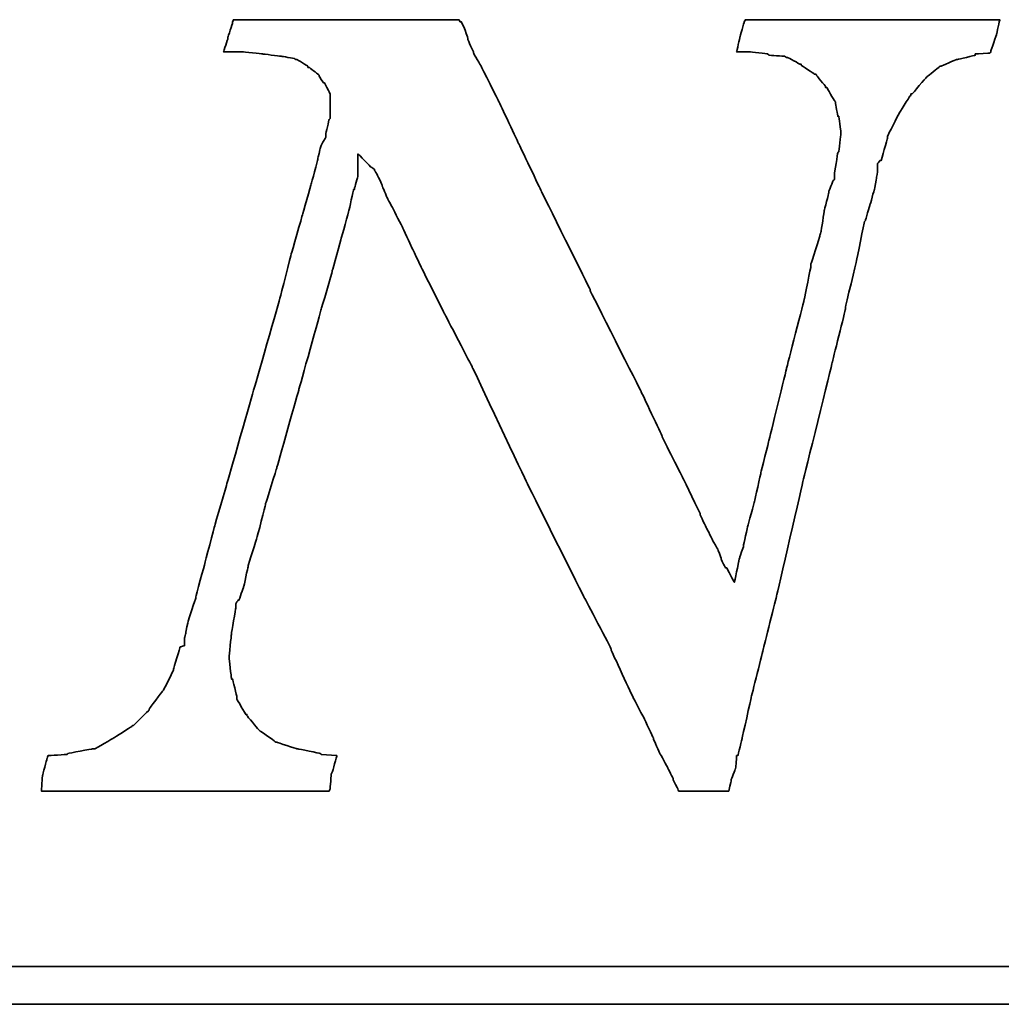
# Model space of a CAD drawing. Header units: millimetres. Extents: x 904 to 1270, y 438 to 567.
# Tile 51 of 54: x 1205.78 to 1211.91, y 471.35 to 477.5. Entities that reach past the tile are written whole.
import ezdxf

# ---------------------------------------------------------------- set-up
doc = ezdxf.new("R2010")
doc.units = ezdxf.units.MM
doc.layers.add('DIM', color=4, linetype='CONTINUOUS')
doc.layers.add('layer 1', color=7, linetype='CONTINUOUS')

# ---------------------------------------------------------------- blocks, each defined once
blk = doc.blocks.new('TBI MOTION logo(完整正式版)')
at = {"layer": 'layer 1', "color": 22, "lineweight": 35}
for points, knots in [([(58.92625, -7.91875), (58.92625, -7.91875), (58.58625, -7.89375), (58.58625, -7.89375), (58.58625, -7.89375), (58.58625, -7.89375), (58.56625, -7.87125), (58.56625, -7.87125), (58.56625, -7.87125), (58.56625, -7.87125), (58.08375, -7.77375), (58.08375, -7.77375), (58.08375, -7.77375), (58.08375, -7.77375), (58.06125, -7.77375), (58.06125, -7.77375), (58.06125, -7.77375), (58.06125, -7.77375), (57.62625, -7.63125), (57.62625, -7.63125), (57.62625, -7.63125), (57.62625, -7.63125), (57.60625, -7.63125), (57.60625, -7.63125), (57.60625, -7.63125), (57.60625, -7.63125), (57.58125, -7.60625), (57.58125, -7.60625), (57.58125, -7.60625), (57.58125, -7.60625), (57.26625, -7.38875), (57.26625, -7.38875), (57.26625, -7.38875), (57.26625, -7.38875), (57.24625, -7.36875), (57.24625, -7.36875), (57.24625, -7.36875), (57.24625, -7.36875), (57.22125, -7.34375), (57.22125, -7.34375), (57.22125, -7.34375), (57.22125, -7.34375), (56.98125, -7.05375), (56.98125, -7.05375), (56.98125, -7.05375), (56.98125, -7.05375), (56.98125, -7.02875), (56.98125, -7.02875), (56.98125, -7.02875), (56.98125, -7.02875), (56.95625, -7.02875), (56.95625, -7.02875), (56.95625, -7.02875), (56.95625, -7.02875), (56.76625, -6.69625), (56.76625, -6.69625), (56.76625, -6.69625), (56.76625, -6.69625), (56.76625, -6.67125), (56.76625, -6.67125), (56.76625, -6.67125), (56.76625, -6.67125), (56.76625, -6.64875), (56.76625, -6.64875), (56.76625, -6.64875), (56.76625, -6.64875), (56.67125, -6.26375), (56.67125, -6.26375), (56.67125, -6.26375), (56.67125, -6.26375), (56.64625, -6.26375), (56.64625, -6.26375), (56.64625, -6.26375), (56.64625, -6.26375), (56.64625, -6.23875), (56.64625, -6.23875), (56.64625, -6.23875), (56.64625, -6.23875), (56.59625, -5.80875), (56.59625, -5.80875), (56.59625, -5.80875), (56.59625, -5.80875), (56.59625, -5.78375), (56.59625, -5.78375), (56.59625, -5.78375), (56.59625, -5.78375), (56.64625, -5.30375), (56.64625, -5.30375), (56.64625, -5.30375), (56.64625, -5.30375), (56.64625, -5.27875), (56.64625, -5.27875), (56.64625, -5.27875), (56.64625, -5.27875), (56.74125, -4.72875), (56.74125, -4.72875), (56.74125, -4.72875), (56.74125, -4.72875), (56.74125, -4.67875), (56.74125, -4.67875), (56.74125, -4.67875), (56.74125, -4.67875), (56.74125, -4.63375), (56.74125, -4.63375), (56.74125, -4.63375), (56.74125, -4.63375), (56.79125, -4.55875), (56.79125, -4.55875), (56.79125, -4.55875), (56.79125, -4.55875), (56.81125, -4.55875), (56.81125, -4.55875), (56.81125, -4.55875), (56.81125, -4.55875), (56.91125, -4.27375), (56.91125, -4.27375), (56.91125, -4.27375), (56.91125, -4.27375), (57.00625, -3.83874), (57.00625, -3.83874), (57.00625, -3.83874), (57.00625, -3.83874), (57.00625, -3.81374), (57.00625, -3.81374), (57.00625, -3.81374), (57.00625, -3.81374), (57.19875, -3.21374), (57.19875, -3.21374), (57.19875, -3.21374), (57.19875, -3.21374), (57.38625, -2.49625), (57.38625, -2.49625), (57.38625, -2.49625), (57.38625, -2.49625), (57.38625, -2.47374), (57.38625, -2.47374), (57.38625, -2.47374), (57.38625, -2.47374), (57.62625, -1.70375), (57.62625, -1.70375), (57.62625, -1.70375), (57.62625, -1.70375), (58.10625, 0.00125), (58.10625, 0.00125), (58.10625, 0.00125), (58.10625, 0.00125), (58.58625, 1.72625), (58.58625, 1.72625), (58.58625, 1.72625), (58.58625, 1.72625), (58.82625, 2.54125), (58.82625, 2.54125), (58.82625, 2.54125), (58.82625, 2.54125), (58.82625, 2.56374), (58.82625, 2.56374), (58.82625, 2.56374), (58.82625, 2.56374), (59.02125, 3.26125), (59.02125, 3.26125), (59.02125, 3.26125), (59.02125, 3.26125), (59.18625, 3.86125), (59.18625, 3.86125), (59.18625, 3.86125), (59.18625, 3.86125), (59.28625, 4.31875), (59.28625, 4.31875), (59.28625, 4.31875), (59.28625, 4.31875), (59.30625, 4.31875), (59.30625, 4.31875), (59.30625, 4.31875), (59.30625, 4.31875), (59.30625, 4.34125), (59.30625, 4.34125), (59.30625, 4.34125), (59.30625, 4.34125), (59.38125, 4.60625), (59.38125, 4.60625), (59.38125, 4.60625), (59.38125, 4.60625), (59.38125, 4.65125), (59.38125, 4.65125), (59.38125, 4.65125), (59.38125, 4.65125), (59.38125, 5.08625), (59.38125, 5.08625), (59.38125, 5.08625), (59.38125, 5.08625), (59.66625, 4.79624), (59.66625, 4.79624), (59.66625, 4.79624), (59.66625, 4.79624), (59.74125, 4.75124), (59.74125, 4.75124), (59.74125, 4.75124), (59.74125, 4.75124), (59.74125, 4.72624), (59.74125, 4.72624), (59.74125, 4.72624), (59.74125, 4.72624), (59.76125, 4.70124), (59.76125, 4.70124), (59.76125, 4.70124), (59.76125, 4.70124), (59.81125, 4.60625), (59.81125, 4.60625), (59.81125, 4.60625), (59.81125, 4.60625), (59.90625, 4.41125), (59.90625, 4.41125), (59.90625, 4.41125), (59.90625, 4.41125), (59.90625, 4.39125), (59.90625, 4.39125), (59.90625, 4.39125), (59.90625, 4.39125), (60.00375, 4.15124), (60.00375, 4.15124), (60.00375, 4.15124), (60.00375, 4.15124), (60.14625, 3.88374), (60.14625, 3.88374), (60.14625, 3.88374), (60.14625, 3.88374), (60.34125, 3.50124), (60.34125, 3.50124), (60.34125, 3.50124), (60.34125, 3.50124), (60.53125, 3.09125), (60.53125, 3.09125), (60.53125, 3.09125), (60.53125, 3.09125), (60.74625, 2.63625), (60.74625, 2.63625), (60.74625, 2.63625), (60.74625, 2.63625), (61.25125, 1.63124), (61.25125, 1.63124), (61.25125, 1.63124), (61.25125, 1.63124), (61.85125, 0.47625), (61.85125, 0.47625), (61.85125, 0.47625), (61.85125, 0.47625), (63.02625, -2.01874), (63.02625, -2.01874), (63.02625, -2.01874), (63.02625, -2.01874), (64.27625, -4.51374), (64.27625, -4.51374), (64.27625, -4.51374), (64.27625, -4.51374), (64.85125, -5.61375), (64.85125, -5.61375), (64.85125, -5.61375), (64.85125, -5.61375), (64.85125, -5.64125), (64.85125, -5.64125), (64.85125, -5.64125), (64.85125, -5.64125), (65.32875, -6.67125), (65.32875, -6.67125), (65.32875, -6.67125), (65.32875, -6.67125), (65.57125, -7.12875), (65.57125, -7.12875), (65.57125, -7.12875), (65.57125, -7.12875), (65.76125, -7.53625), (65.76125, -7.53625), (65.76125, -7.53625), (65.76125, -7.53625), (65.76125, -7.55625), (65.76125, -7.55625), (65.76125, -7.55625), (65.76125, -7.55625), (65.90375, -7.87125), (65.90375, -7.87125), (65.90375, -7.87125), (65.90375, -7.87125), (66.07125, -8.18125), (66.07125, -8.18125), (66.07125, -8.18125), (66.07125, -8.18125), (66.19125, -8.42375), (66.19125, -8.42375), (66.19125, -8.42375), (66.19125, -8.42375), (66.19125, -8.44375), (66.19125, -8.44375), (66.19125, -8.44375), (66.19125, -8.44375), (66.29125, -8.63875), (66.29125, -8.63875), (66.29125, -8.63875), (66.29125, -8.63875), (66.31125, -8.68625), (66.31125, -8.68625), (66.31125, -8.68625), (66.31125, -8.68625), (66.38375, -8.68625), (66.38375, -8.68625), (66.38375, -8.68625), (66.38375, -8.68625), (66.84125, -8.68625), (66.84125, -8.68625), (66.84125, -8.68625), (66.84125, -8.68625), (67.29625, -8.68625), (67.29625, -8.68625), (67.29625, -8.68625), (67.29625, -8.68625), (67.36625, -8.68625), (67.36625, -8.68625), (67.36625, -8.68625), (67.36625, -8.68625), (67.39125, -8.68625), (67.39125, -8.68625), (67.39125, -8.68625), (67.39125, -8.68625), (67.44125, -8.46875), (67.44125, -8.46875), (67.44125, -8.46875), (67.44125, -8.46875), (67.44125, -8.44375), (67.44125, -8.44375), (67.44125, -8.44375), (67.44125, -8.44375), (67.53625, -8.20375), (67.53625, -8.20375), (67.53625, -8.20375), (67.53625, -8.20375), (67.56125, -7.94375), (67.56125, -7.94375), (67.56125, -7.94375), (67.56125, -7.94375), (67.56125, -7.91875), (67.56125, -7.91875), (67.56125, -7.91875), (67.56125, -7.91875), (67.58625, -7.91875), (67.58625, -7.91875), (67.58625, -7.91875), (67.58625, -7.91875), (67.68125, -7.53625), (67.68125, -7.53625), (67.68125, -7.53625), (67.68125, -7.53625), (67.87375, -6.67125), (67.87375, -6.67125), (67.87375, -6.67125), (67.87375, -6.67125), (68.13625, -5.61375), (68.13625, -5.61375), (68.13625, -5.61375), (68.13625, -5.61375), (68.42375, -4.46374), (68.42375, -4.46374), (68.42375, -4.46374), (68.42375, -4.46374), (68.99875, -1.96874), (68.99875, -1.96874), (68.99875, -1.96874), (68.99875, -1.96874), (69.62625, 0.57625), (69.62625, 0.57625), (69.62625, 0.57625), (69.62625, 0.57625), (69.91125, 1.72625), (69.91125, 1.72625), (69.91125, 1.72625), (69.91125, 1.72625), (69.91125, 1.77625), (69.91125, 1.77625), (69.91125, 1.77625), (69.91125, 1.77625), (70.15125, 2.78124), (70.15125, 2.78124), (70.15125, 2.78124), (70.15125, 2.78124), (70.32125, 3.62125), (70.32125, 3.62125), (70.32125, 3.62125), (70.32125, 3.62125), (70.34125, 3.64625), (70.34125, 3.64625), (70.34125, 3.64625), (70.34125, 3.64625), (70.44125, 3.98125), (70.44125, 3.98125), (70.44125, 3.98125), (70.44125, 3.98125), (70.53625, 4.31875), (70.53625, 4.31875), (70.53625, 4.31875), (70.53625, 4.31875), (70.58125, 4.55875), (70.58125, 4.55875), (70.58125, 4.55875), (70.58125, 4.55875), (70.60625, 4.72624), (70.60625, 4.72624), (70.60625, 4.72624), (70.60625, 4.72624), (70.60625, 4.79624), (70.60625, 4.79624), (70.60625, 4.79624), (70.60625, 4.79624), (70.60625, 4.87125), (70.60625, 4.87125), (70.60625, 4.87125), (70.60625, 4.87125), (70.65625, 4.94125), (70.65625, 4.94125), (70.65625, 4.94125), (70.65625, 4.94125), (70.68125, 4.94125), (70.68125, 4.94125), (70.68125, 4.94125), (70.68125, 4.94125), (70.82125, 5.42125), (70.82125, 5.42125), (70.82125, 5.42125), (70.82125, 5.42125), (70.82125, 5.44625), (70.82125, 5.44625), (70.82125, 5.44625), (70.82125, 5.44625), (70.82125, 5.47125), (70.82125, 5.47125), (70.82125, 5.47125), (70.82125, 5.47125), (71.06125, 5.94625), (71.06125, 5.94625), (71.06125, 5.94625), (71.06125, 5.94625), (71.30125, 6.33124), (71.30125, 6.33124), (71.30125, 6.33124), (71.30125, 6.33124), (71.32625, 6.35625), (71.32625, 6.35625), (71.32625, 6.35625), (71.32625, 6.35625), (71.32625, 6.38124), (71.32625, 6.38124), (71.32625, 6.38124), (71.32625, 6.38124), (71.35125, 6.38124), (71.35125, 6.38124), (71.35125, 6.38124), (71.35125, 6.38124), (71.66125, 6.74125), (71.66125, 6.74125), (71.66125, 6.74125), (71.66125, 6.74125), (71.68625, 6.76625), (71.68625, 6.76625), (71.68625, 6.76625), (71.68625, 6.76625), (71.92625, 6.95624), (71.92625, 6.95624), (71.92625, 6.95624), (71.92625, 6.95624), (71.95125, 6.98125), (71.95125, 6.98125), (71.95125, 6.98125), (71.95125, 6.98125), (71.97625, 6.98125), (71.97625, 6.98125), (71.97625, 6.98125), (71.97625, 6.98125), (72.31125, 7.12624), (72.31125, 7.12624), (72.31125, 7.12624), (72.31125, 7.12624), (72.33375, 7.12624), (72.33375, 7.12624), (72.33375, 7.12624), (72.33375, 7.12624), (72.71625, 7.21875), (72.71625, 7.21875), (72.71625, 7.21875), (72.71625, 7.21875), (72.71625, 7.24624), (72.71625, 7.24624), (72.71625, 7.24624), (72.71625, 7.24624), (72.74125, 7.24624), (72.74125, 7.24624), (72.74125, 7.24624), (72.74125, 7.24624), (73.03124, 7.26624), (73.03124, 7.26624), (73.03124, 7.26624), (73.03124, 7.26624), (73.05375, 7.29125), (73.05375, 7.29125), (73.05375, 7.29125), (73.05375, 7.29125), (73.05375, 7.31625), (73.05375, 7.31625), (73.05375, 7.31625), (73.05375, 7.31625), (73.17625, 7.67625), (73.17625, 7.67625), (73.17625, 7.67625), (73.17625, 7.67625), (73.24625, 7.98625), (73.24625, 7.98625), (73.24625, 7.98625), (73.24625, 7.98625), (73.19625, 7.98625), (73.19625, 7.98625), (73.19625, 7.98625), (73.19625, 7.98625), (72.93625, 7.98625), (72.93625, 7.98625), (72.93625, 7.98625), (72.93625, 7.98625), (72.55125, 7.98625), (72.55125, 7.98625), (72.55125, 7.98625), (72.55125, 7.98625), (72.09625, 7.98625), (72.09625, 7.98625), (72.09625, 7.98625), (72.09625, 7.98625), (71.64125, 7.98625), (71.64125, 7.98625), (71.64125, 7.98625), (71.64125, 7.98625), (70.53625, 7.98625), (70.53625, 7.98625), (70.53625, 7.98625), (70.53625, 7.98625), (69.47875, 7.98625), (69.47875, 7.98625), (69.47875, 7.98625), (69.47875, 7.98625), (68.95125, 7.98625), (68.95125, 7.98625), (68.95125, 7.98625), (68.95125, 7.98625), (68.52125, 7.98625), (68.52125, 7.98625), (68.52125, 7.98625), (68.52125, 7.98625), (68.13625, 7.98625), (68.13625, 7.98625), (68.13625, 7.98625), (68.13625, 7.98625), (67.87375, 7.98625), (67.87375, 7.98625), (67.87375, 7.98625), (67.87375, 7.98625), (67.75125, 7.98625), (67.75125, 7.98625), (67.75125, 7.98625), (67.75125, 7.98625), (67.72625, 7.94125), (67.72625, 7.94125), (67.72625, 7.94125), (67.72625, 7.94125), (67.63125, 7.60625), (67.63125, 7.60625), (67.63125, 7.60625), (67.63125, 7.60625), (67.56125, 7.29125), (67.56125, 7.29125), (67.56125, 7.29125), (67.56125, 7.29125), (67.72625, 7.29125), (67.72625, 7.29125), (67.72625, 7.29125), (67.72625, 7.29125), (67.82625, 7.29125), (67.82625, 7.29125), (67.82625, 7.29125), (67.82625, 7.29125), (67.84625, 7.29125), (67.84625, 7.29125), (67.84625, 7.29125), (67.84625, 7.29125), (68.23125, 7.24624), (68.23125, 7.24624), (68.23125, 7.24624), (68.23125, 7.24624), (68.25875, 7.21875), (68.25875, 7.21875), (68.25875, 7.21875), (68.25875, 7.21875), (68.59125, 7.19624), (68.59125, 7.19624), (68.59125, 7.19624), (68.59125, 7.19624), (68.64125, 7.17125), (68.64125, 7.17125), (68.64125, 7.17125), (68.64125, 7.17125), (68.66625, 7.17125), (68.66625, 7.17125), (68.66625, 7.17125), (68.66625, 7.17125), (68.92625, 7.02624), (68.92625, 7.02624), (68.92625, 7.02624), (68.92625, 7.02624), (68.95125, 7.02624), (68.95125, 7.02624), (68.95125, 7.02624), (68.95125, 7.02624), (68.95125, 7.00624), (68.95125, 7.00624), (68.95125, 7.00624), (68.95125, 7.00624), (69.23875, 6.81125), (69.23875, 6.81125), (69.23875, 6.81125), (69.23875, 6.81125), (69.26625, 6.81125), (69.26625, 6.81125), (69.26625, 6.81125), (69.26625, 6.81125), (69.28625, 6.78625), (69.28625, 6.78625), (69.28625, 6.78625), (69.28625, 6.78625), (69.47875, 6.54875), (69.47875, 6.54875), (69.47875, 6.54875), (69.47875, 6.54875), (69.47875, 6.52375), (69.47875, 6.52375), (69.47875, 6.52375), (69.47875, 6.52375), (69.50625, 6.52375), (69.50625, 6.52375), (69.50625, 6.52375), (69.50625, 6.52375), (69.67125, 6.23625), (69.67125, 6.23625), (69.67125, 6.23625), (69.67125, 6.23625), (69.69375, 6.21125), (69.69375, 6.21125), (69.69375, 6.21125), (69.69375, 6.21125), (69.69375, 6.18625), (69.69375, 6.18625), (69.69375, 6.18625), (69.69375, 6.18625), (69.74625, 5.89875), (69.74625, 5.89875), (69.74625, 5.89875), (69.74625, 5.89875), (69.76625, 5.89875), (69.76625, 5.89875), (69.76625, 5.89875), (69.76625, 5.89875), (69.81375, 5.56625), (69.81375, 5.56625), (69.81375, 5.56625), (69.81375, 5.56625), (69.81375, 5.54125), (69.81375, 5.54125), (69.81375, 5.54125), (69.81375, 5.54125), (69.81375, 5.51625), (69.81375, 5.51625), (69.81375, 5.51625), (69.81375, 5.51625), (69.76625, 5.13125), (69.76625, 5.13125), (69.76625, 5.13125), (69.76625, 5.13125), (69.74625, 5.10874), (69.74625, 5.10874), (69.74625, 5.10874), (69.74625, 5.10874), (69.67125, 4.65125), (69.67125, 4.65125), (69.67125, 4.65125), (69.67125, 4.65125), (69.67125, 4.55875), (69.67125, 4.55875), (69.67125, 4.55875), (69.67125, 4.55875), (69.67125, 4.53125), (69.67125, 4.53125), (69.67125, 4.53125), (69.67125, 4.53125), (69.64625, 4.50874), (69.64625, 4.50874), (69.64625, 4.50874), (69.64625, 4.50874), (69.55125, 4.27125), (69.55125, 4.27125), (69.55125, 4.27125), (69.55125, 4.27125), (69.55125, 4.24625), (69.55125, 4.24625), (69.55125, 4.24625), (69.55125, 4.24625), (69.45375, 3.86125), (69.45375, 3.86125), (69.45375, 3.86125), (69.45375, 3.86125), (69.38625, 3.40624), (69.38625, 3.40624), (69.38625, 3.40624), (69.38625, 3.40624), (69.35875, 3.33125), (69.35875, 3.33125), (69.35875, 3.33125), (69.35875, 3.33125), (69.35875, 3.30875), (69.35875, 3.30875), (69.35875, 3.30875), (69.35875, 3.30875), (69.16625, 2.71125), (69.16625, 2.71125), (69.16625, 2.71125), (69.16625, 2.71125), (69.16625, 2.66375), (69.16625, 2.66375), (69.16625, 2.66375), (69.16625, 2.66375), (69.02625, 1.96374), (69.02625, 1.96374), (69.02625, 1.96374), (69.02625, 1.96374), (68.64125, 0.45624), (68.64125, 0.45624), (68.64125, 0.45624), (68.64125, 0.45624), (68.25875, -1.10625), (68.25875, -1.10625), (68.25875, -1.10625), (68.25875, -1.10625), (68.08625, -1.80125), (68.08625, -1.80125), (68.08625, -1.80125), (68.08625, -1.80125), (67.94625, -2.42625), (67.94625, -2.42625), (67.94625, -2.42625), (67.94625, -2.42625), (67.80125, -2.95375), (67.80125, -2.95375), (67.80125, -2.95375), (67.80125, -2.95375), (67.70625, -3.38375), (67.70625, -3.38375), (67.70625, -3.38375), (67.70625, -3.38375), (67.70625, -3.40875), (67.70625, -3.40875), (67.70625, -3.40875), (67.70625, -3.40875), (67.63125, -3.62375), (67.63125, -3.62375), (67.63125, -3.62375), (67.63125, -3.62375), (67.60625, -3.72125), (67.60625, -3.72125), (67.60625, -3.72125), (67.60625, -3.72125), (67.51125, -4.17375), (67.51125, -4.17375), (67.51125, -4.17375), (67.51125, -4.17375), (67.34625, -3.86374), (67.34625, -3.86374), (67.34625, -3.86374), (67.34625, -3.86374), (67.32125, -3.86374), (67.32125, -3.86374), (67.32125, -3.86374), (67.32125, -3.86374), (67.27125, -3.76874), (67.27125, -3.76874), (67.27125, -3.76874), (67.27125, -3.76874), (67.22625, -3.67374), (67.22625, -3.67374), (67.22625, -3.67374), (67.22625, -3.67374), (67.22625, -3.64875), (67.22625, -3.64875), (67.22625, -3.64875), (67.22625, -3.64875), (67.15125, -3.45375), (67.15125, -3.45375), (67.15125, -3.45375), (67.15125, -3.45375), (67.05625, -3.28875), (67.05625, -3.28875), (67.05625, -3.28875), (67.05625, -3.28875), (66.91125, -3.00125), (66.91125, -3.00125), (66.91125, -3.00125), (66.91125, -3.00125), (66.77125, -2.71375), (66.77125, -2.71375), (66.77125, -2.71375), (66.77125, -2.71375), (66.77125, -2.68875), (66.77125, -2.68875), (66.77125, -2.68875), (66.77125, -2.68875), (66.41125, -1.94374), (66.41125, -1.94374), (66.41125, -1.94374), (66.41125, -1.94374), (65.95125, -1.03375), (65.95125, -1.03375), (65.95125, -1.03375), (65.95125, -1.03375), (65.95125, -1.00875), (65.95125, -1.00875), (65.95125, -1.00875), (65.95125, -1.00875), (65.49625, -0.04874), (65.49625, -0.04874), (65.49625, -0.04874), (65.49625, -0.04874), (64.39375, 2.13624), (64.39375, 2.13624), (64.39375, 2.13624), (64.39375, 2.13624), (64.39375, 2.15624), (64.39375, 2.15624), (64.39375, 2.15624), (64.39375, 2.15624), (63.33625, 4.29125), (63.33625, 4.29125), (63.33625, 4.29125), (63.33625, 4.29125), (62.85625, 5.30125), (62.85625, 5.30125), (62.85625, 5.30125), (62.85625, 5.30125), (62.42625, 6.21125), (62.42625, 6.21125), (62.42625, 6.21125), (62.42625, 6.21125), (62.04125, 6.98125), (62.04125, 6.98125), (62.04125, 6.98125), (62.04125, 6.98125), (61.87375, 7.26624), (61.87375, 7.26624), (61.87375, 7.26624), (61.87375, 7.26624), (61.87375, 7.29125), (61.87375, 7.29125), (61.87375, 7.29125), (61.87375, 7.29125), (61.75625, 7.55625), (61.75625, 7.55625), (61.75625, 7.55625), (61.75625, 7.55625), (61.75625, 7.58124), (61.75625, 7.58124), (61.75625, 7.58124), (61.75625, 7.58124), (61.68375, 7.79375), (61.68375, 7.79375), (61.68375, 7.79375), (61.68375, 7.79375), (61.61125, 7.94125), (61.61125, 7.94125), (61.61125, 7.94125), (61.61125, 7.94125), (61.58625, 7.94125), (61.58625, 7.94125), (61.58625, 7.94125), (61.58625, 7.94125), (61.56375, 7.98625), (61.56375, 7.98625), (61.56375, 7.98625), (61.56375, 7.98625), (61.41875, 7.98625), (61.41875, 7.98625), (61.41875, 7.98625), (61.41875, 7.98625), (61.18125, 7.98625), (61.18125, 7.98625), (61.18125, 7.98625), (61.18125, 7.98625), (60.84125, 7.98625), (60.84125, 7.98625), (60.84125, 7.98625), (60.84125, 7.98625), (60.02625, 7.98625), (60.02625, 7.98625), (60.02625, 7.98625), (60.02625, 7.98625), (59.11625, 7.98625), (59.11625, 7.98625), (59.11625, 7.98625), (59.11625, 7.98625), (58.15625, 7.98625), (58.15625, 7.98625), (58.15625, 7.98625), (58.15625, 7.98625), (57.34125, 7.98625), (57.34125, 7.98625), (57.34125, 7.98625), (57.34125, 7.98625), (57.00625, 7.98625), (57.00625, 7.98625), (57.00625, 7.98625), (57.00625, 7.98625), (56.76625, 7.98625), (56.76625, 7.98625), (56.76625, 7.98625), (56.76625, 7.98625), (56.69125, 7.98625), (56.69125, 7.98625), (56.69125, 7.98625), (56.69125, 7.98625), (56.67125, 7.94125), (56.67125, 7.94125), (56.67125, 7.94125), (56.67125, 7.94125), (56.67125, 7.91625), (56.67125, 7.91625), (56.67125, 7.91625), (56.67125, 7.91625), (56.57125, 7.60625), (56.57125, 7.60625), (56.57125, 7.60625), (56.57125, 7.60625), (56.57125, 7.58124), (56.57125, 7.58124), (56.57125, 7.58124), (56.57125, 7.58124), (56.47625, 7.29125), (56.47625, 7.29125), (56.47625, 7.29125), (56.47625, 7.29125), (56.57125, 7.29125), (56.57125, 7.29125), (56.57125, 7.29125), (56.57125, 7.29125), (56.76625, 7.29125), (56.76625, 7.29125), (56.76625, 7.29125), (56.76625, 7.29125), (56.86125, 7.29125), (56.86125, 7.29125), (56.86125, 7.29125), (56.86125, 7.29125), (56.88625, 7.29125), (56.88625, 7.29125), (56.88625, 7.29125), (56.88625, 7.29125), (57.31625, 7.24624), (57.31625, 7.24624), (57.31625, 7.24624), (57.31625, 7.24624), (57.70125, 7.19624), (57.70125, 7.19624), (57.70125, 7.19624), (57.70125, 7.19624), (57.72625, 7.19624), (57.72625, 7.19624), (57.72625, 7.19624), (57.72625, 7.19624), (58.01125, 7.14624), (58.01125, 7.14624), (58.01125, 7.14624), (58.01125, 7.14624), (58.03625, 7.12624), (58.03625, 7.12624), (58.03625, 7.12624), (58.03625, 7.12624), (58.06125, 7.12624), (58.06125, 7.12624), (58.06125, 7.12624), (58.06125, 7.12624), (58.30125, 6.98125), (58.30125, 6.98125), (58.30125, 6.98125), (58.30125, 6.98125), (58.30125, 6.95624), (58.30125, 6.95624), (58.30125, 6.95624), (58.30125, 6.95624), (58.32375, 6.95624), (58.32375, 6.95624), (58.32375, 6.95624), (58.32375, 6.95624), (58.51625, 6.81125), (58.51625, 6.81125), (58.51625, 6.81125), (58.51625, 6.81125), (58.54125, 6.78625), (58.54125, 6.78625), (58.54125, 6.78625), (58.54125, 6.78625), (58.54125, 6.76625), (58.54125, 6.76625), (58.54125, 6.76625), (58.54125, 6.76625), (58.63625, 6.62124), (58.63625, 6.62124), (58.63625, 6.62124), (58.63625, 6.62124), (58.65875, 6.62124), (58.65875, 6.62124), (58.65875, 6.62124), (58.65875, 6.62124), (58.75625, 6.42625), (58.75625, 6.42625), (58.75625, 6.42625), (58.75625, 6.42625), (58.77875, 6.38124), (58.77875, 6.38124), (58.77875, 6.38124), (58.77875, 6.38124), (58.77875, 6.33124), (58.77875, 6.33124), (58.77875, 6.33124), (58.77875, 6.33124), (58.77875, 6.09125), (58.77875, 6.09125), (58.77875, 6.09125), (58.77875, 6.09125), (58.77875, 5.85125), (58.77875, 5.85125), (58.77875, 5.85125), (58.77875, 5.85125), (58.75625, 5.82625), (58.75625, 5.82625), (58.75625, 5.82625), (58.75625, 5.82625), (58.68625, 5.51625), (58.68625, 5.51625), (58.68625, 5.51625), (58.68625, 5.51625), (58.68625, 5.47125), (58.68625, 5.47125), (58.68625, 5.47125), (58.68625, 5.47125), (58.68625, 5.44625), (58.68625, 5.44625), (58.68625, 5.44625), (58.68625, 5.44625), (58.65875, 5.39625), (58.65875, 5.39625), (58.65875, 5.39625), (58.65875, 5.39625), (58.61125, 5.32624), (58.61125, 5.32624), (58.61125, 5.32624), (58.61125, 5.32624), (58.56625, 5.20375), (58.56625, 5.20375), (58.56625, 5.20375), (58.56625, 5.20375), (58.51625, 4.99125), (58.51625, 4.99125), (58.51625, 4.99125), (58.51625, 4.99125), (58.51625, 4.96625), (58.51625, 4.96625), (58.51625, 4.96625), (58.51625, 4.96625), (58.37125, 4.43625), (58.37125, 4.43625), (58.37125, 4.43625), (58.37125, 4.43625), (58.18125, 3.76625), (58.18125, 3.76625), (58.18125, 3.76625), (58.18125, 3.76625), (57.94125, 2.92624), (57.94125, 2.92624), (57.94125, 2.92624), (57.94125, 2.92624), (57.70125, 1.98874), (57.70125, 1.98874), (57.70125, 1.98874), (57.70125, 1.98874), (57.12625, -0.02374), (57.12625, -0.02374), (57.12625, -0.02374), (57.12625, -0.02374), (56.55125, -2.03875), (56.55125, -2.03875), (56.55125, -2.03875), (56.55125, -2.03875), (56.28625, -2.95375), (56.28625, -2.95375), (56.28625, -2.95375), (56.28625, -2.95375), (56.07125, -3.76874), (56.07125, -3.76874), (56.07125, -3.76874), (56.07125, -3.76874), (55.87625, -4.48874), (55.87625, -4.48874), (55.87625, -4.48874), (55.87625, -4.48874), (55.87625, -4.51374), (55.87625, -4.51374), (55.87625, -4.51374), (55.87625, -4.51374), (55.71125, -5.01625), (55.71125, -5.01625), (55.71125, -5.01625), (55.71125, -5.01625), (55.66125, -5.25375), (55.66125, -5.25375), (55.66125, -5.25375), (55.66125, -5.25375), (55.66125, -5.27875), (55.66125, -5.27875), (55.66125, -5.27875), (55.66125, -5.27875), (55.63625, -5.37375), (55.63625, -5.37375), (55.63625, -5.37375), (55.63625, -5.37375), (55.63625, -5.42375), (55.63625, -5.42375), (55.63625, -5.42375), (55.63625, -5.42375), (55.63625, -5.54125), (55.63625, -5.54125), (55.63625, -5.54125), (55.63625, -5.54125), (55.54125, -5.56875), (55.54125, -5.56875), (55.54125, -5.56875), (55.54125, -5.56875), (55.39625, -6.04875), (55.39625, -6.04875), (55.39625, -6.04875), (55.39625, -6.04875), (55.39625, -6.06875), (55.39625, -6.06875), (55.39625, -6.06875), (55.39625, -6.06875), (55.18125, -6.50375), (55.18125, -6.50375), (55.18125, -6.50375), (55.18125, -6.50375), (55.15625, -6.52875), (55.15625, -6.52875), (55.15625, -6.52875), (55.15625, -6.52875), (54.86875, -6.91125), (54.86875, -6.91125), (54.86875, -6.91125), (54.86875, -6.91125), (54.86875, -6.93375), (54.86875, -6.93375), (54.86875, -6.93375), (54.86875, -6.93375), (54.53125, -7.26875), (54.53125, -7.26875), (54.53125, -7.26875), (54.53125, -7.26875), (54.51125, -7.26875), (54.51125, -7.26875), (54.51125, -7.26875), (54.51125, -7.26875), (54.48625, -7.29625), (54.48625, -7.29625), (54.48625, -7.29625), (54.48625, -7.29625), (54.10375, -7.53625), (54.10375, -7.53625), (54.10375, -7.53625), (54.10375, -7.53625), (53.69625, -7.77375), (53.69625, -7.77375), (53.69625, -7.77375), (53.69625, -7.77375), (53.67125, -7.77375), (53.67125, -7.77375), (53.67125, -7.77375), (53.67125, -7.77375), (53.64625, -7.77375), (53.64625, -7.77375), (53.64625, -7.77375), (53.64625, -7.77375), (53.11625, -7.87125), (53.11625, -7.87125), (53.11625, -7.87125), (53.11625, -7.87125), (53.09625, -7.89375), (53.09625, -7.89375), (53.09625, -7.89375), (53.09625, -7.89375), (52.68625, -7.91875), (52.68625, -7.91875), (52.68625, -7.91875), (52.68625, -7.91875), (52.66125, -7.99125), (52.66125, -7.99125), (52.66125, -7.99125), (52.66125, -7.99125), (52.56625, -8.34875), (52.56625, -8.34875), (52.56625, -8.34875), (52.56625, -8.34875), (52.54125, -8.68625), (52.54125, -8.68625), (52.54125, -8.68625), (52.54125, -8.68625), (52.58875, -8.68625), (52.58875, -8.68625), (52.58875, -8.68625), (52.58875, -8.68625), (52.87625, -8.68625), (52.87625, -8.68625), (52.87625, -8.68625), (52.87625, -8.68625), (53.33625, -8.68625), (53.33625, -8.68625), (53.33625, -8.68625), (53.33625, -8.68625), (53.79125, -8.68625), (53.79125, -8.68625), (53.79125, -8.68625), (53.79125, -8.68625), (54.36625, -8.68625), (54.36625, -8.68625), (54.36625, -8.68625), (54.36625, -8.68625), (55.59125, -8.68625), (55.59125, -8.68625), (55.59125, -8.68625), (55.59125, -8.68625), (56.76625, -8.68625), (56.76625, -8.68625), (56.76625, -8.68625), (56.76625, -8.68625), (57.34125, -8.68625), (57.34125, -8.68625), (57.34125, -8.68625), (57.34125, -8.68625), (57.82125, -8.68625), (57.82125, -8.68625), (57.82125, -8.68625), (57.82125, -8.68625), (58.25125, -8.68625), (58.25125, -8.68625), (58.25125, -8.68625), (58.25125, -8.68625), (58.58625, -8.68625), (58.58625, -8.68625), (58.58625, -8.68625), (58.58625, -8.68625), (58.75625, -8.68625), (58.75625, -8.68625), (58.75625, -8.68625), (58.75625, -8.68625), (58.77875, -8.63875), (58.77875, -8.63875), (58.77875, -8.63875), (58.77875, -8.63875), (58.80625, -8.30375), (58.80625, -8.30375), (58.80625, -8.30375), (58.80625, -8.30375), (58.82625, -8.27875), (58.82625, -8.27875), (58.82625, -8.27875), (58.82625, -8.27875), (58.92625, -7.91875), (58.92625, -7.91875)], [0, 0, 0, 0, 0.003125, 0.003125, 0.003125, 0.00312501, 0.00625, 0.00625, 0.00625, 0.00625001, 0.009375, 0.009375, 0.009375, 0.00937501, 0.0125, 0.0125, 0.0125, 0.01250001, 0.015625, 0.015625, 0.015625, 0.01562501, 0.01875, 0.01875, 0.01875, 0.01875001, 0.021875, 0.021875, 0.021875, 0.02187501, 0.025, 0.025, 0.025, 0.02500001, 0.028125, 0.028125, 0.028125, 0.02812501, 0.03125, 0.03125, 0.03125, 0.03125001, 0.034375, 0.034375, 0.034375, 0.03437501, 0.0375, 0.0375, 0.0375, 0.03750001, 0.040625, 0.040625, 0.040625, 0.04062501, 0.04375, 0.04375, 0.04375, 0.04375001, 0.046875, 0.046875, 0.046875, 0.04687501, 0.05, 0.05, 0.05, 0.05000001, 0.053125, 0.053125, 0.053125, 0.05312501, 0.05625, 0.05625, 0.05625, 0.05625001, 0.059375, 0.059375, 0.059375, 0.05937501, 0.0625, 0.0625, 0.0625, 0.06250001, 0.065625, 0.065625, 0.065625, 0.06562501, 0.06875, 0.06875, 0.06875, 0.06875001, 0.071875, 0.071875, 0.071875, 0.07187501, 0.075, 0.075, 0.075, 0.07500001, 0.078125, 0.078125, 0.078125, 0.07812501, 0.08125, 0.08125, 0.08125, 0.08125001, 0.084375, 0.084375, 0.084375, 0.08437501, 0.0875, 0.0875, 0.0875, 0.08750001, 0.090625, 0.090625, 0.090625, 0.09062501, 0.09375, 0.09375, 0.09375, 0.09375001, 0.096875, 0.096875, 0.096875, 0.09687501, 0.1, 0.1, 0.1, 0.10000001, 0.103125, 0.103125, 0.103125, 0.10312501, 0.10625, 0.10625, 0.10625, 0.10625001, 0.109375, 0.109375, 0.109375, 0.10937501, 0.1125, 0.1125, 0.1125, 0.11250001, 0.115625, 0.115625, 0.115625, 0.11562501, 0.11875, 0.11875, 0.11875, 0.11875001, 0.121875, 0.121875, 0.121875, 0.12187501, 0.125, 0.125, 0.125, 0.12500001, 0.128125, 0.128125, 0.128125, 0.12812501, 0.13125, 0.13125, 0.13125, 0.13125001, 0.134375, 0.134375, 0.134375, 0.13437501, 0.1375, 0.1375, 0.1375, 0.13750001, 0.140625, 0.140625, 0.140625, 0.14062501, 0.14375, 0.14375, 0.14375, 0.14375001, 0.146875, 0.146875, 0.146875, 0.14687501, 0.15, 0.15, 0.15, 0.15000001, 0.153125, 0.153125, 0.153125, 0.15312501, 0.15625, 0.15625, 0.15625, 0.15625001, 0.159375, 0.159375, 0.159375, 0.15937501, 0.1625, 0.1625, 0.1625, 0.16250001, 0.165625, 0.165625, 0.165625, 0.16562501, 0.16875, 0.16875, 0.16875, 0.16875001, 0.171875, 0.171875, 0.171875, 0.17187501, 0.175, 0.175, 0.175, 0.17500001, 0.178125, 0.178125, 0.178125, 0.17812501, 0.18125, 0.18125, 0.18125, 0.18125001, 0.184375, 0.184375, 0.184375, 0.18437501, 0.1875, 0.1875, 0.1875, 0.18750001, 0.190625, 0.190625, 0.190625, 0.19062501, 0.19375, 0.19375, 0.19375, 0.19375001, 0.196875, 0.196875, 0.196875, 0.19687501, 0.2, 0.2, 0.2, 0.20000001, 0.203125, 0.203125, 0.203125, 0.20312501, 0.20625, 0.20625, 0.20625, 0.20625001, 0.209375, 0.209375, 0.209375, 0.20937501, 0.2125, 0.2125, 0.2125, 0.21250001, 0.215625, 0.215625, 0.215625, 0.21562501, 0.21875, 0.21875, 0.21875, 0.21875001, 0.221875, 0.221875, 0.221875, 0.22187501, 0.225, 0.225, 0.225, 0.22500001, 0.228125, 0.228125, 0.228125, 0.22812501, 0.23125, 0.23125, 0.23125, 0.23125001, 0.234375, 0.234375, 0.234375, 0.23437501, 0.2375, 0.2375, 0.2375, 0.23750001, 0.240625, 0.240625, 0.240625, 0.24062501, 0.24375, 0.24375, 0.24375, 0.24375001, 0.246875, 0.246875, 0.246875, 0.24687501, 0.25, 0.25, 0.25, 0.25000001, 0.253125, 0.253125, 0.253125, 0.25312501, 0.25625, 0.25625, 0.25625, 0.25625001, 0.259375, 0.259375, 0.259375, 0.25937501, 0.2625, 0.2625, 0.2625, 0.26250001, 0.265625, 0.265625, 0.265625, 0.26562501, 0.26875, 0.26875, 0.26875, 0.26875001, 0.271875, 0.271875, 0.271875, 0.27187501, 0.275, 0.275, 0.275, 0.27500001, 0.278125, 0.278125, 0.278125, 0.27812501, 0.28125, 0.28125, 0.28125, 0.28125001, 0.284375, 0.284375, 0.284375, 0.28437501, 0.2875, 0.2875, 0.2875, 0.28750001, 0.290625, 0.290625, 0.290625, 0.29062501, 0.29375, 0.29375, 0.29375, 0.29375001, 0.296875, 0.296875, 0.296875, 0.29687501, 0.3, 0.3, 0.3, 0.30000001, 0.303125, 0.303125, 0.303125, 0.30312501, 0.30625, 0.30625, 0.30625, 0.30625001, 0.309375, 0.309375, 0.309375, 0.30937501, 0.3125, 0.3125, 0.3125, 0.31250001, 0.315625, 0.315625, 0.315625, 0.31562501, 0.31875, 0.31875, 0.31875, 0.31875001, 0.321875, 0.321875, 0.321875, 0.32187501, 0.325, 0.325, 0.325, 0.32500001, 0.328125, 0.328125, 0.328125, 0.32812501, 0.33125, 0.33125, 0.33125, 0.33125001, 0.334375, 0.334375, 0.334375, 0.33437501, 0.3375, 0.3375, 0.3375, 0.33750001, 0.340625, 0.340625, 0.340625, 0.34062501, 0.34375, 0.34375, 0.34375, 0.34375001, 0.346875, 0.346875, 0.346875, 0.34687501, 0.35, 0.35, 0.35, 0.35000001, 0.353125, 0.353125, 0.353125, 0.35312501, 0.35625, 0.35625, 0.35625, 0.35625001, 0.359375, 0.359375, 0.359375, 0.35937501, 0.3625, 0.3625, 0.3625, 0.36250001, 0.365625, 0.365625, 0.365625, 0.36562501, 0.36875, 0.36875, 0.36875, 0.36875001, 0.371875, 0.371875, 0.371875, 0.37187501, 0.375, 0.375, 0.375, 0.37500001, 0.378125, 0.378125, 0.378125, 0.37812501, 0.38125, 0.38125, 0.38125, 0.38125001, 0.384375, 0.384375, 0.384375, 0.38437501, 0.3875, 0.3875, 0.3875, 0.38750001, 0.390625, 0.390625, 0.390625, 0.39062501, 0.39375, 0.39375, 0.39375, 0.39375001, 0.396875, 0.396875, 0.396875, 0.39687501, 0.4, 0.4, 0.4, 0.40000001, 0.403125, 0.403125, 0.403125, 0.40312501, 0.40625, 0.40625, 0.40625, 0.40625001, 0.409375, 0.409375, 0.409375, 0.40937501, 0.4125, 0.4125, 0.4125, 0.41250001, 0.415625, 0.415625, 0.415625, 0.41562501, 0.41875, 0.41875, 0.41875, 0.41875001, 0.421875, 0.421875, 0.421875, 0.42187501, 0.425, 0.425, 0.425, 0.42500001, 0.428125, 0.428125, 0.428125, 0.42812501, 0.43125, 0.43125, 0.43125, 0.43125001, 0.434375, 0.434375, 0.434375, 0.43437501, 0.4375, 0.4375, 0.4375, 0.43750001, 0.440625, 0.440625, 0.440625, 0.44062501, 0.44375, 0.44375, 0.44375, 0.44375001, 0.446875, 0.446875, 0.446875, 0.44687501, 0.45, 0.45, 0.45, 0.45000001, 0.453125, 0.453125, 0.453125, 0.45312501, 0.45625, 0.45625, 0.45625, 0.45625001, 0.459375, 0.459375, 0.459375, 0.45937501, 0.4625, 0.4625, 0.4625, 0.46250001, 0.465625, 0.465625, 0.465625, 0.46562501, 0.46875, 0.46875, 0.46875, 0.46875001, 0.471875, 0.471875, 0.471875, 0.47187501, 0.475, 0.475, 0.475, 0.47500001, 0.478125, 0.478125, 0.478125, 0.47812501, 0.48125, 0.48125, 0.48125, 0.48125001, 0.484375, 0.484375, 0.484375, 0.48437501, 0.4875, 0.4875, 0.4875, 0.48750001, 0.490625, 0.490625, 0.490625, 0.49062501, 0.49375, 0.49375, 0.49375, 0.49375001, 0.496875, 0.496875, 0.496875, 0.49687501, 0.5, 0.5, 0.5, 0.50000001, 0.503125, 0.503125, 0.503125, 0.50312501, 0.50625, 0.50625, 0.50625, 0.50625001, 0.509375, 0.509375, 0.509375, 0.50937501, 0.5125, 0.5125, 0.5125, 0.51250001, 0.515625, 0.515625, 0.515625, 0.51562501, 0.51875, 0.51875, 0.51875, 0.51875001, 0.521875, 0.521875, 0.521875, 0.52187501, 0.525, 0.525, 0.525, 0.52500001, 0.528125, 0.528125, 0.528125, 0.52812501, 0.53125, 0.53125, 0.53125, 0.53125001, 0.534375, 0.534375, 0.534375, 0.53437501, 0.5375, 0.5375, 0.5375, 0.53750001, 0.540625, 0.540625, 0.540625, 0.54062501, 0.54375, 0.54375, 0.54375, 0.54375001, 0.546875, 0.546875, 0.546875, 0.54687501, 0.55, 0.55, 0.55, 0.55000001, 0.553125, 0.553125, 0.553125, 0.55312501, 0.55625, 0.55625, 0.55625, 0.55625001, 0.559375, 0.559375, 0.559375, 0.55937501, 0.5625, 0.5625, 0.5625, 0.56250001, 0.565625, 0.565625, 0.565625, 0.56562501, 0.56875, 0.56875, 0.56875, 0.56875001, 0.571875, 0.571875, 0.571875, 0.57187501, 0.575, 0.575, 0.575, 0.57500001, 0.578125, 0.578125, 0.578125, 0.57812501, 0.58125, 0.58125, 0.58125, 0.58125001, 0.584375, 0.584375, 0.584375, 0.58437501, 0.5875, 0.5875, 0.5875, 0.58750001, 0.590625, 0.590625, 0.590625, 0.59062501, 0.59375, 0.59375, 0.59375, 0.59375001, 0.596875, 0.596875, 0.596875, 0.59687501, 0.6, 0.6, 0.6, 0.60000001, 0.603125, 0.603125, 0.603125, 0.60312501, 0.60625, 0.60625, 0.60625, 0.60625001, 0.609375, 0.609375, 0.609375, 0.60937501, 0.6125, 0.6125, 0.6125, 0.61250001, 0.615625, 0.615625, 0.615625, 0.61562501, 0.61875, 0.61875, 0.61875, 0.61875001, 0.621875, 0.621875, 0.621875, 0.62187501, 0.625, 0.625, 0.625, 0.62500001, 0.628125, 0.628125, 0.628125, 0.62812501, 0.63125, 0.63125, 0.63125, 0.63125001, 0.634375, 0.634375, 0.634375, 0.63437501, 0.6375, 0.6375, 0.6375, 0.63750001, 0.640625, 0.640625, 0.640625, 0.64062501, 0.64375, 0.64375, 0.64375, 0.64375001, 0.646875, 0.646875, 0.646875, 0.64687501, 0.65, 0.65, 0.65, 0.65000001, 0.653125, 0.653125, 0.653125, 0.65312501, 0.65625, 0.65625, 0.65625, 0.65625001, 0.659375, 0.659375, 0.659375, 0.65937501, 0.6625, 0.6625, 0.6625, 0.66250001, 0.665625, 0.665625, 0.665625, 0.66562501, 0.66875, 0.66875, 0.66875, 0.66875001, 0.671875, 0.671875, 0.671875, 0.67187501, 0.675, 0.675, 0.675, 0.67500001, 0.678125, 0.678125, 0.678125, 0.67812501, 0.68125, 0.68125, 0.68125, 0.68125001, 0.684375, 0.684375, 0.684375, 0.68437501, 0.6875, 0.6875, 0.6875, 0.68750001, 0.690625, 0.690625, 0.690625, 0.69062501, 0.69375, 0.69375, 0.69375, 0.69375001, 0.696875, 0.696875, 0.696875, 0.69687501, 0.7, 0.7, 0.7, 0.70000001, 0.703125, 0.703125, 0.703125, 0.70312501, 0.70625, 0.70625, 0.70625, 0.70625001, 0.709375, 0.709375, 0.709375, 0.70937501, 0.7125, 0.7125, 0.7125, 0.71250001, 0.715625, 0.715625, 0.715625, 0.71562501, 0.71875, 0.71875, 0.71875, 0.71875001, 0.721875, 0.721875, 0.721875, 0.72187501, 0.725, 0.725, 0.725, 0.72500001, 0.728125, 0.728125, 0.728125, 0.72812501, 0.73125, 0.73125, 0.73125, 0.73125001, 0.734375, 0.734375, 0.734375, 0.73437501, 0.7375, 0.7375, 0.7375, 0.73750001, 0.740625, 0.740625, 0.740625, 0.74062501, 0.74375, 0.74375, 0.74375, 0.74375001, 0.746875, 0.746875, 0.746875, 0.74687501, 0.75, 0.75, 0.75, 0.75000001, 0.753125, 0.753125, 0.753125, 0.75312501, 0.75625, 0.75625, 0.75625, 0.75625001, 0.759375, 0.759375, 0.759375, 0.75937501, 0.7625, 0.7625, 0.7625, 0.76250001, 0.765625, 0.765625, 0.765625, 0.76562501, 0.76875, 0.76875, 0.76875, 0.76875001, 0.771875, 0.771875, 0.771875, 0.77187501, 0.775, 0.775, 0.775, 0.77500001, 0.778125, 0.778125, 0.778125, 0.77812501, 0.78125, 0.78125, 0.78125, 0.78125001, 0.784375, 0.784375, 0.784375, 0.78437501, 0.7875, 0.7875, 0.7875, 0.78750001, 0.790625, 0.790625, 0.790625, 0.79062501, 0.79375, 0.79375, 0.79375, 0.79375001, 0.796875, 0.796875, 0.796875, 0.79687501, 0.8, 0.8, 0.8, 0.80000001, 0.803125, 0.803125, 0.803125, 0.80312501, 0.80625, 0.80625, 0.80625, 0.80625001, 0.809375, 0.809375, 0.809375, 0.80937501, 0.8125, 0.8125, 0.8125, 0.81250001, 0.815625, 0.815625, 0.815625, 0.81562501, 0.81875, 0.81875, 0.81875, 0.81875001, 0.821875, 0.821875, 0.821875, 0.82187501, 0.825, 0.825, 0.825, 0.82500001, 0.828125, 0.828125, 0.828125, 0.82812501, 0.83125, 0.83125, 0.83125, 0.83125001, 0.834375, 0.834375, 0.834375, 0.83437501, 0.8375, 0.8375, 0.8375, 0.83750001, 0.840625, 0.840625, 0.840625, 0.84062501, 0.84375, 0.84375, 0.84375, 0.84375001, 0.846875, 0.846875, 0.846875, 0.84687501, 0.85, 0.85, 0.85, 0.85000001, 0.853125, 0.853125, 0.853125, 0.85312501, 0.85625, 0.85625, 0.85625, 0.85625001, 0.859375, 0.859375, 0.859375, 0.85937501, 0.8625, 0.8625, 0.8625, 0.86250001, 0.865625, 0.865625, 0.865625, 0.86562501, 0.86875, 0.86875, 0.86875, 0.86875001, 0.871875, 0.871875, 0.871875, 0.87187501, 0.875, 0.875, 0.875, 0.87500001, 0.878125, 0.878125, 0.878125, 0.87812501, 0.88125, 0.88125, 0.88125, 0.88125001, 0.884375, 0.884375, 0.884375, 0.88437501, 0.8875, 0.8875, 0.8875, 0.88750001, 0.890625, 0.890625, 0.890625, 0.89062501, 0.89375, 0.89375, 0.89375, 0.89375001, 0.896875, 0.896875, 0.896875, 0.89687501, 0.9, 0.9, 0.9, 0.90000001, 0.903125, 0.903125, 0.903125, 0.90312501, 0.90625, 0.90625, 0.90625, 0.90625001, 0.909375, 0.909375, 0.909375, 0.90937501, 0.9125, 0.9125, 0.9125, 0.91250001, 0.915625, 0.915625, 0.915625, 0.91562501, 0.91875, 0.91875, 0.91875, 0.91875001, 0.921875, 0.921875, 0.921875, 0.92187501, 0.925, 0.925, 0.925, 0.92500001, 0.928125, 0.928125, 0.928125, 0.92812501, 0.93125, 0.93125, 0.93125, 0.93125001, 0.934375, 0.934375, 0.934375, 0.93437501, 0.9375, 0.9375, 0.9375, 0.93750001, 0.940625, 0.940625, 0.940625, 0.94062501, 0.94375, 0.94375, 0.94375, 0.94375001, 0.946875, 0.946875, 0.946875, 0.94687501, 0.95, 0.95, 0.95, 0.95000001, 0.953125, 0.953125, 0.953125, 0.95312501, 0.95625, 0.95625, 0.95625, 0.95625001, 0.959375, 0.959375, 0.959375, 0.95937501, 0.9625, 0.9625, 0.9625, 0.96250001, 0.965625, 0.965625, 0.965625, 0.96562501, 0.96875, 0.96875, 0.96875, 0.96875001, 0.971875, 0.971875, 0.971875, 0.97187501, 0.975, 0.975, 0.975, 0.97500001, 0.978125, 0.978125, 0.978125, 0.97812501, 0.98125, 0.98125, 0.98125, 0.98125001, 0.984375, 0.984375, 0.984375, 0.98437501, 0.9875, 0.9875, 0.9875, 0.98750001, 0.990625, 0.990625, 0.990625, 0.99062501, 0.99375, 0.99375, 0.99375, 0.99375001, 0.996875, 0.996875, 0.996875, 0.99687501, 1, 1, 1, 1]), ([(75.90875, -9.47875), (75.90875, -9.47875), (75.90875, -12.28625), (75.90875, -12.28625), (75.90875, -12.28625), (75.90875, -12.28625), (75.90875, -12.47875), (75.90875, -12.47875), (75.90875, -12.47875), (75.90875, -12.47875), (75.71625, -12.47875), (75.71625, -12.47875), (75.71625, -12.47875), (75.71625, -12.47875), (-88.32875, -12.47875), (-88.32875, -12.47875), (-88.32875, -12.47875), (-88.32875, -12.47875), (-88.32875, -13.29375), (-88.32875, -13.29375), (-88.32875, -13.29375), (-88.32875, -13.29375), (82.89125, -13.29375), (82.89125, -13.29375), (82.89125, -13.29375), (82.89125, -13.29375), (75.90875, -9.47875), (75.90875, -9.47875)], [0, 0, 0, 0, 0.14285714, 0.14285714, 0.14285714, 0.14285715, 0.28571429, 0.28571429, 0.28571429, 0.2857143, 0.42857143, 0.42857143, 0.42857143, 0.42857144, 0.57142857, 0.57142857, 0.57142857, 0.57142858, 0.71428571, 0.71428571, 0.71428571, 0.71428572, 0.85714286, 0.85714286, 0.85714286, 0.85714287, 1, 1, 1, 1])]:
    blk.add_open_spline(points, degree=3, knots=knots, dxfattribs=at)
blk.add_open_spline([(54.86875, -6.91125), (54.86875, -6.91125), (54.86875, -6.93375), (54.86875, -6.93375)], degree=3, dxfattribs=at)

msp = doc.modelspace()

# ---------------------------------------------------------------- block references
at = {"layer": 'DIM', "color": 7, "xscale": 0.2889976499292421, "yscale": 0.2889976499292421, "zscale": 0.2889976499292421}
msp.add_blockref('TBI MOTION logo(完整正式版)', (1190.7338, 475.1942), dxfattribs=at)

doc.saveas('drawing.dxf')
